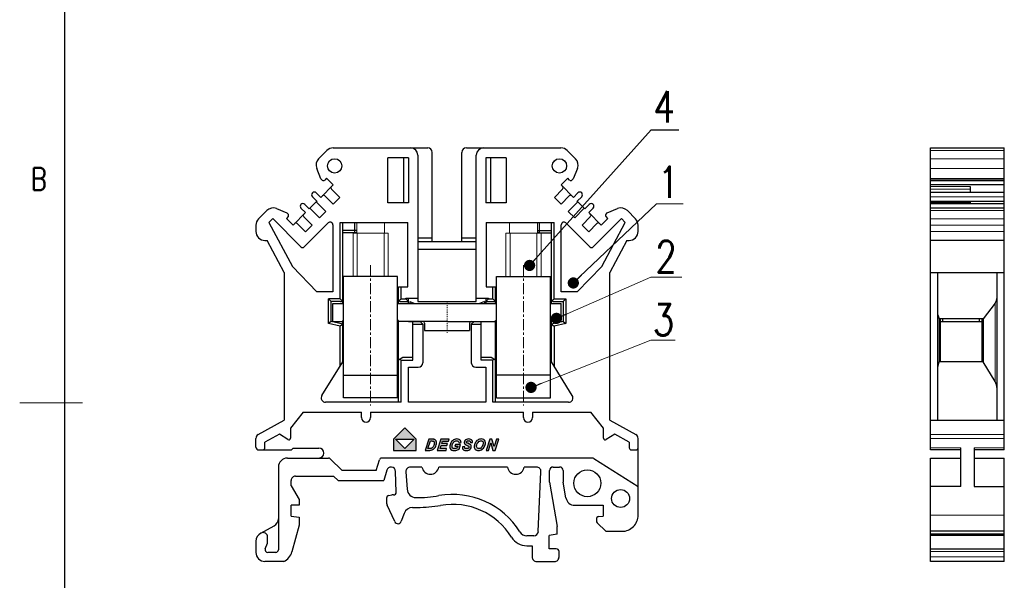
# Model space of a CAD drawing. Header units: inches. Extents: x 3728 to 5725, y -2497 to -825.
# Tile 2 of 256: x 5428 to 5538, y -2412 to -2349. Entities that reach past the tile are written whole.
import ezdxf
from ezdxf.enums import TextEntityAlignment as Align

# ---------------------------------------------------------------- set-up
doc = ezdxf.new("R2010")
doc.units = ezdxf.units.IN
doc.header["$MEASUREMENT"] = 0
doc.linetypes.add('CENTER', pattern=[2, 1.25, -0.25, 0.25, -0.25])
doc.layers.get('0').update_dxf_attribs({"lineweight": 30})
for name, color, linetype, lineweight in [('center', 1, 'CENTER', 9), ('DIM1', 3, 'Continuous', 13), ('MARK', 4, 'Continuous', 13), ('TEXT', 6, 'Continuous', 13), ('尺寸线', 3, 'Continuous', 13), ('注解', 3, 'Continuous', 13), ('轮廓线', 7, 'Continuous', 30)]:
    doc.layers.add(name, color=color, linetype=linetype, lineweight=lineweight)
doc.layers.add('DIM', color=3, linetype='Continuous')
doc.layers.add('PLOT', color=1, linetype='Continuous')
doc.styles.add('romans-高2.5', font='romans.shx', dxfattribs={"width": 0.8, "height": 2.5})
doc.styles.add('romans-高3.5', font='romans.shx', dxfattribs={"width": 0.8, "height": 3.5})
doc.styles.add('SIMPLEX-V1.1', font='romans.shx')
doc.styles.add('宋体-高2.5', font='txt', dxfattribs={"width": 0.8, "height": 2.5})
doc.dimstyles.new('ISO-25-ASM-Rev.1.1', dxfattribs={"dimtxt": 3, "dimasz": 2.5, "dimexe": 1, "dimexo": 1, "dimgap": 1, "dimtad": 1, "dimzin": 1, "dimdsep": 46, "dimtxsty": 'SIMPLEX-V1.1', "dimcen": 1, "dimclrd": 256, "dimclre": 256, "dimclrt": 256, "dimadec": 1, "dimazin": 0, "dimtfac": 1, "dimtmove": 0, "dimatfit": 3, "dimfxl": 1, "dimtolj": 1, "dimtzin": 0, "dimlwd": -1, "dimlwe": -1, "dimarcsym": 0})

# ---------------------------------------------------------------- blocks, each defined once
blk = doc.blocks.new('FOR-1754 Rev.1.1-A4客户图')
at = {"layer": '尺寸线'}
blk.add_line((-285, 100), (-292, 100), dxfattribs=at)
at = {"layer": '轮廓线'}
blk.add_line((-287, 200), (-287, 0), dxfattribs=at)
at = {"layer": 'TEXT', "style": 'romans-高2.5', "width": 0.8}
blk.add_text('B', height=2.5, dxfattribs=at).set_placement((-290.78, 123.66))
at = {"layer": '尺寸线', "width": 0.8}
for tag, height, style, p in [('/', 2.5, 'romans-高2.5', (-94.89, 30.44)), ('/', 2.5, 'romans-高2.5', (-96.71, 25.38)), ('/', 2.5, 'romans-高2.5', (-102.11, 20.6)), ('15EDGKNM-3.81-XXP-1Y-1000A(H)', 3.5, 'romans-高3.5', (-40.89, 11.73)), ('CENGMZ_2018.10.18', 2.5, 'romans-高2.5', (-97.54, 6.17)), ('15EDGKNM-3.5-C04', 2.5, 'romans-高2.5', (-47.36, 6.2)), ('T0-1', 2.5, 'romans-高2.5', (-5.69, 6.17)), ('CUSTOMER_DRAWING', 2.5, 'romans-高2.5', (-56.48, 1.21)), ('2:1', 2.5, 'romans-高2.5', (-23.28, 1.2)), ('1/1', 2.5, 'romans-高2.5', (-5.77, 1.37))]:
    blk.add_attdef(tag, text='', height=height, dxfattribs=dict(at, style=style)).set_placement(p, align=Align.CENTER)
at = {"layer": '尺寸线', "style": '宋体-高2.5', "width": 0.8}
blk.add_attdef('/', text='', height=2.5, dxfattribs=at).set_placement((-55.64, 31.97), align=Align.MIDDLE_LEFT)
blk = doc.blocks.new('A$C61074127')
at = {"linetype": 'Continuous'}
for p, q in [((0, 1.29), (0, 3.29)), ((0, 3.29), (1.2, 3.29)), ((7.2, 3.29), (9.1, 3.29)), ((8.55, 3.49), (8.55, 3.29)), ((8.55, 3.49), (9.1, 3.29)), ((9.1, 3.29), (16.3, 3.29)), ((16.85, 3.49), (16.3, 3.29)), ((16.3, 3.29), (18.2, 3.29)), ((16.85, 3.49), (16.85, 3.29)), ((24.2, 3.29), (25.4, 3.29)), ((25.4, 1.29), (25.4, 3.29)), ((0, 1.29), (1.1, 1.29)), ((1.1, 1.39), (1.1, 1.29)), ((1.2, 1.39), (1.1, 1.39)), ((7.3, 1.39), (7.2, 1.39)), ((7.3, 1.29), (7.3, 1.39)), ((12.7, 1.29), (7.3, 1.29)), ((12.7, 1.29), (18.1, 1.29)), ((18.1, 1.39), (18.2, 1.39)), ((18.1, 1.29), (18.1, 1.39)), ((24.2, 1.39), (24.3, 1.39)), ((24.3, 1.39), (24.3, 1.29)), ((25.4, 1.29), (24.3, 1.29)), ((10.2, 1.09), (10.2, 0.29)), ((10.2, 0.29), (15.2, 0.29)), ((15.2, 1.09), (15.2, 0.29))]:
    blk.add_line(p, q, dxfattribs=at)
for centre, start, end in [((10, 1.09), 0, 90), ((15.4, 1.09), 90, 180)]:
    blk.add_arc(centre, 0.2, start, end, dxfattribs=at)
at = {"layer": 'center', "linetype": 'CENTER', "ltscale": 0.05}
blk.add_line((12.7, 0), (12.7, 3.57), dxfattribs=at)
blk = doc.blocks.new('A$C195B6739')
at = {"linetype": 'Continuous'}
for p, q in [((0, 0.85), (0, 14.35)), ((6, 14.35), (0, 14.35)), ((6, 0.85), (6, 14.35)), ((0, 3.35), (6, 3.35)), ((6, 0.85), (0, 0.85))]:
    blk.add_line(p, q, dxfattribs=at)
at = {"layer": 'center', "linetype": 'CENTER'}
blk.add_line((3, 15.61), (3, 0), dxfattribs=at)
blk = doc.blocks.new('_Dot-Rev.1.1')
at = {"color": 0, "linetype": 'ByBlock', "lineweight": -2}
blk.add_line((-0.5, 0), (-1, 0), dxfattribs=at)
at = {"color": 0, "linetype": 'ByBlock', "lineweight": 100, "const_width": 0.5}
blk.add_lwpolyline([(-0.25, 0, 1), (0.25, 0, 1)], format="xyb", close=True, dxfattribs=at)

msp = doc.modelspace()

# ---------------------------------------------------------------- hatches: boundary and pattern name
at = {"layer": 'PLOT'}
h = msp.add_hatch(color=256, dxfattribs=at)
h.paths.add_polyline_path([(5479.504, -2397.107), (5479.628, -2397.074), (5479.745, -2397.018), (5479.852, -2396.942), (5479.947, -2396.847), (5480.029, -2396.734), (5480.094, -2396.609), (5480.14, -2396.481), (5480.164, -2396.351), (5480.165, -2396.203), (5480.132, -2396.075), (5480.064, -2395.969), (5479.968, -2395.889), (5479.848, -2395.841), (5479.705, -2395.825), (5479.593, -2395.832), (5479.488, -2395.856), (5479.389, -2395.895), (5479.298, -2395.948), (5479.216, -2396.011), (5479.143, -2396.086), (5479.079, -2396.172), (5479.024, -2396.267), (5478.979, -2396.372), (5478.951, -2396.453), (5478.931, -2396.53), (5478.919, -2396.606), (5478.916, -2396.685), (5478.924, -2396.764), (5478.942, -2396.842), (5478.975, -2396.916), (5479.024, -2396.982), (5479.088, -2397.039), (5479.169, -2397.083), (5479.264, -2397.109), (5479.373, -2397.118)])
h.paths.add_polyline_path([(5476.87, -2397.097), (5476.969, -2397.073), (5477.063, -2397.041), (5477.148, -2397.005), (5477.224, -2396.965), (5477.396, -2396.428), (5476.837, -2396.428), (5476.77, -2396.637), (5477.089, -2396.637), (5477.03, -2396.823), (5476.983, -2396.844), (5476.931, -2396.862), (5476.874, -2396.879), (5476.815, -2396.892), (5476.757, -2396.9), (5476.701, -2396.902), (5476.618, -2396.894), (5476.55, -2396.869), (5476.5, -2396.827), (5476.467, -2396.768), (5476.452, -2396.69), (5476.454, -2396.594), (5476.472, -2396.49), (5476.503, -2396.391), (5476.546, -2396.298), (5476.599, -2396.215), (5476.661, -2396.149), (5476.731, -2396.097), (5476.807, -2396.061), (5476.885, -2396.04), (5476.967, -2396.033), (5477.033, -2396.039), (5477.09, -2396.057), (5477.138, -2396.086), (5477.176, -2396.128), (5477.204, -2396.181), (5477.222, -2396.246), (5477.465, -2396.218), (5477.439, -2396.1), (5477.393, -2396.003), (5477.324, -2395.925), (5477.233, -2395.869), (5477.121, -2395.836), (5476.988, -2395.825), (5476.848, -2395.837), (5476.718, -2395.874), (5476.598, -2395.936), (5476.49, -2396.02), (5476.396, -2396.123), (5476.316, -2396.248), (5476.263, -2396.361), (5476.226, -2396.477), (5476.205, -2396.597), (5476.205, -2396.764), (5476.246, -2396.903), (5476.327, -2397.012), (5476.415, -2397.071), (5476.53, -2397.106), (5476.671, -2397.117), (5476.771, -2397.112)])
h.paths.add_polyline_path([(5478.215, -2396.882), (5478.152, -2396.897), (5478.075, -2396.902), (5477.986, -2396.895), (5477.919, -2396.873), (5477.875, -2396.836), (5477.859, -2396.8), (5477.851, -2396.748), (5477.853, -2396.678), (5477.606, -2396.691), (5477.601, -2396.771), (5477.608, -2396.845), (5477.627, -2396.913), (5477.66, -2396.972), (5477.71, -2397.022), (5477.777, -2397.063), (5477.857, -2397.093), (5477.948, -2397.111), (5478.05, -2397.117), (5478.196, -2397.104), (5478.322, -2397.065), (5478.428, -2397), (5478.51, -2396.916), (5478.564, -2396.822), (5478.59, -2396.717), (5478.59, -2396.634), (5478.568, -2396.561), (5478.526, -2396.498), (5478.475, -2396.456), (5478.389, -2396.405), (5478.189, -2396.309), (5478.131, -2396.276), (5478.095, -2396.249), (5478.074, -2396.224), (5478.064, -2396.194), (5478.063, -2396.161), (5478.072, -2396.125), (5478.09, -2396.093), (5478.119, -2396.066), (5478.158, -2396.045), (5478.21, -2396.033), (5478.275, -2396.028), (5478.341, -2396.034), (5478.394, -2396.05), (5478.433, -2396.076), (5478.461, -2396.113), (5478.478, -2396.158), (5478.483, -2396.213), (5478.731, -2396.202), (5478.723, -2396.096), (5478.688, -2396.004), (5478.629, -2395.928), (5478.544, -2395.87), (5478.434, -2395.836), (5478.3, -2395.825), (5478.165, -2395.836), (5478.051, -2395.871), (5477.957, -2395.929), (5477.885, -2396.004), (5477.837, -2396.091), (5477.814, -2396.191), (5477.811, -2396.248), (5477.818, -2396.301), (5477.834, -2396.348), (5477.859, -2396.39), (5477.89, -2396.427), (5477.928, -2396.458), (5477.978, -2396.488), (5478.044, -2396.523), (5478.208, -2396.601), (5478.264, -2396.632), (5478.296, -2396.654), (5478.318, -2396.682), (5478.33, -2396.713), (5478.332, -2396.748), (5478.321, -2396.789), (5478.298, -2396.825), (5478.263, -2396.857)])
h.paths.add_polyline_path([(5474.076, -2397.088), (5474.14, -2397.077), (5474.232, -2397.05), (5474.313, -2397.015), (5474.383, -2396.971), (5474.464, -2396.903), (5474.538, -2396.82), (5474.605, -2396.723), (5474.66, -2396.614), (5474.699, -2396.494), (5474.722, -2396.364), (5474.727, -2396.303), (5474.726, -2396.246), (5474.721, -2396.192), (5474.712, -2396.141), (5474.699, -2396.095), (5474.681, -2396.052), (5474.66, -2396.014), (5474.635, -2395.979), (5474.606, -2395.949), (5474.575, -2395.922), (5474.541, -2395.9), (5474.503, -2395.882), (5474.462, -2395.868), (5474.417, -2395.857), (5474.368, -2395.85), (5474.331, -2395.848), (5474.271, -2395.846), (5474.189, -2395.846), (5473.852, -2395.846), (5473.451, -2397.096), (5473.892, -2397.096), (5473.993, -2397.094)])
h.paths.add_polyline_path([(5479.494, -2396.896), (5479.425, -2396.903), (5479.346, -2396.894), (5479.281, -2396.865), (5479.228, -2396.816), (5479.192, -2396.754), (5479.174, -2396.682), (5479.174, -2396.601), (5479.202, -2396.464), (5479.256, -2396.336), (5479.335, -2396.215), (5479.432, -2396.118), (5479.541, -2396.059), (5479.661, -2396.039), (5479.737, -2396.049), (5479.801, -2396.077), (5479.854, -2396.124), (5479.891, -2396.187), (5479.909, -2396.264), (5479.907, -2396.355), (5479.89, -2396.444), (5479.859, -2396.534), (5479.814, -2396.626), (5479.759, -2396.712), (5479.699, -2396.781), (5479.633, -2396.835), (5479.564, -2396.873)], flags=16)
h.paths.add_polyline_path([(5474.058, -2396.887), (5473.989, -2396.893), (5473.903, -2396.895), (5473.773, -2396.895), (5474.042, -2396.052), (5474.191, -2396.052), (5474.259, -2396.054), (5474.311, -2396.059), (5474.347, -2396.068), (5474.385, -2396.087), (5474.417, -2396.117), (5474.444, -2396.157), (5474.462, -2396.209), (5474.469, -2396.275), (5474.464, -2396.357), (5474.448, -2396.456), (5474.42, -2396.547), (5474.382, -2396.628), (5474.337, -2396.699), (5474.288, -2396.761), (5474.234, -2396.812), (5474.194, -2396.84), (5474.153, -2396.862), (5474.11, -2396.877)], flags=16)
h.paths.add_polyline_path([(5469.947, -2397.096), (5472.447, -2397.096), (5472.447, -2395.846), (5471.196, -2394.596), (5469.947, -2395.846)])
h.paths.add_polyline_path([(5474.805, -2397.096), (5475.781, -2397.096), (5475.849, -2396.887), (5475.121, -2396.887), (5475.238, -2396.548), (5475.885, -2396.548), (5475.951, -2396.339), (5475.304, -2396.339), (5475.396, -2396.055), (5476.065, -2396.055), (5476.132, -2395.846), (5475.205, -2395.846)])
h.paths.add_polyline_path([(5480.246, -2397.096), (5480.486, -2397.096), (5480.755, -2396.256), (5480.999, -2397.096), (5481.238, -2397.096), (5481.638, -2395.846), (5481.4, -2395.846), (5481.132, -2396.682), (5480.886, -2395.846), (5480.646, -2395.846)])
h.paths.add_polyline_path([(5471.197, -2396.884), (5470.155, -2395.846), (5472.235, -2395.846)], flags=16)

# ---------------------------------------------------------------- linework, layer by layer
for p, q in [((5461.616, -2364.652), (5462.525, -2363.743)), ((5463.232, -2363.45), (5473.743, -2363.45)), ((5478.043, -2363.45), (5488.554, -2363.45)), ((5489.261, -2363.743), (5490.17, -2364.652)), ((5471.594, -2364.55), (5469.304, -2364.55)), ((5469.304, -2369.55), (5469.304, -2364.55)), ((5471.033, -2364.55), (5471.033, -2369.55)), ((5471.594, -2364.55), (5471.594, -2369.55)), ((5472.643, -2364.25), (5472.643, -2380.55)), ((5474.243, -2373.85), (5474.243, -2363.95)), ((5477.543, -2373.85), (5477.543, -2363.95)), ((5479.143, -2380.55), (5479.143, -2364.25)), ((5482.483, -2364.55), (5480.192, -2364.55)), ((5480.192, -2364.55), (5480.192, -2369.55)), ((5480.753, -2369.55), (5480.753, -2364.55)), ((5482.483, -2364.55), (5482.483, -2369.55)), ((5461.86, -2366.885), (5461.396, -2365.734)), ((5490.391, -2365.734), (5489.926, -2366.885)), ((5462.002, -2367.026), (5461.86, -2366.885)), ((5462.479, -2366.832), (5462.285, -2367.026)), ((5463.221, -2367.574), (5462.479, -2366.832)), ((5489.307, -2366.832), (5488.565, -2367.574)), ((5489.502, -2367.026), (5489.307, -2366.832)), ((5489.926, -2366.885), (5489.785, -2367.026)), ((5461.842, -2368.953), (5463.221, -2367.574)), ((5463.963, -2368.953), (5463.044, -2368.034)), ((5488.742, -2368.034), (5487.823, -2368.953)), ((5488.565, -2367.574), (5489.944, -2368.953)), ((5461.418, -2369.377), (5460.923, -2368.882)), ((5461.347, -2368.458), (5461.842, -2368.953)), ((5462.302, -2368.776), (5463.221, -2369.696)), ((5463.221, -2369.696), (5463.963, -2368.953)), ((5487.823, -2368.953), (5488.565, -2369.696)), ((5488.565, -2369.696), (5489.484, -2368.776)), ((5489.944, -2368.953), (5490.439, -2368.458)), ((5490.863, -2368.882), (5490.369, -2369.377)), ((5456.928, -2370.202), (5458.076, -2370.667)), ((5460.145, -2370.65), (5459.65, -2370.154)), ((5460.074, -2369.73), (5460.569, -2370.225)), ((5460.569, -2370.225), (5461.418, -2369.377)), ((5460.71, -2370.225), (5461.7, -2371.216)), ((5462.407, -2370.509), (5461.418, -2369.518)), ((5471.594, -2369.55), (5469.304, -2369.55)), ((5482.483, -2369.55), (5480.192, -2369.55)), ((5490.369, -2369.518), (5489.379, -2370.509)), ((5490.086, -2371.216), (5491.076, -2370.225)), ((5490.369, -2369.377), (5491.217, -2370.225)), ((5491.217, -2370.225), (5491.712, -2369.73)), ((5492.136, -2370.154), (5491.642, -2370.65)), ((5493.71, -2370.667), (5494.859, -2370.202)), ((5454.936, -2371.332), (5455.846, -2370.422)), ((5456.503, -2371.321), (5456.072, -2371.752)), ((5459.649, -2374.468), (5456.503, -2371.321)), ((5458.218, -2371.091), (5458.023, -2371.285)), ((5458.023, -2371.285), (5458.766, -2372.028)), ((5458.076, -2370.667), (5458.218, -2370.808)), ((5458.766, -2372.028), (5460.145, -2370.65)), ((5460.887, -2372.029), (5459.968, -2371.109)), ((5461.7, -2371.216), (5462.407, -2370.509)), ((5489.379, -2370.509), (5490.086, -2371.216)), ((5491.818, -2371.109), (5490.899, -2372.029)), ((5491.642, -2370.65), (5493.021, -2372.028)), ((5495.283, -2371.321), (5492.137, -2374.468)), ((5493.021, -2372.028), (5493.763, -2371.285)), ((5493.568, -2370.808), (5493.71, -2370.667)), ((5493.763, -2371.285), (5493.569, -2371.091)), ((5495.715, -2371.752), (5495.283, -2371.321)), ((5495.941, -2370.422), (5496.85, -2371.332)), ((5454.643, -2372.039), (5454.643, -2372.75)), ((5456.072, -2371.752), (5458.69, -2376.645)), ((5459.225, -2371.851), (5460.144, -2372.771)), ((5462.681, -2371.79), (5460.002, -2374.468)), ((5460.144, -2372.771), (5460.887, -2372.029)), ((5463.193, -2372.003), (5463.193, -2379.45)), ((5463.993, -2371.75), (5471.543, -2371.75)), ((5463.993, -2380.25), (5463.993, -2371.75)), ((5464.293, -2380.75), (5464.293, -2371.75)), ((5465.643, -2372.9), (5465.643, -2371.75)), ((5471.543, -2378.9), (5471.543, -2371.75)), ((5480.243, -2371.75), (5487.793, -2371.75)), ((5480.243, -2371.75), (5480.243, -2378.9)), ((5486.143, -2371.75), (5486.143, -2372.9)), ((5487.493, -2380.75), (5487.493, -2371.75)), ((5487.793, -2380.25), (5487.793, -2371.75)), ((5488.593, -2379.45), (5488.593, -2372.003)), ((5491.784, -2374.468), (5489.105, -2371.79)), ((5490.899, -2372.029), (5491.642, -2372.771)), ((5491.642, -2372.771), (5492.561, -2371.851)), ((5493.096, -2376.645), (5495.715, -2371.752)), ((5497.143, -2372.75), (5497.143, -2372.039)), ((5465.843, -2372.65), (5464.293, -2372.65)), ((5465.643, -2372.9), (5464.293, -2372.9)), ((5472.643, -2373.45), (5474.243, -2373.45)), ((5477.543, -2373.45), (5479.143, -2373.45)), ((5485.943, -2372.65), (5487.493, -2372.65)), ((5486.143, -2372.9), (5487.493, -2372.9)), ((5455.643, -2373.75), (5455.893, -2373.75)), ((5457.793, -2377.3), (5455.893, -2373.75)), ((5472.643, -2373.85), (5479.143, -2373.85)), ((5479.143, -2374.75), (5472.643, -2374.75)), ((5495.893, -2373.75), (5493.993, -2377.3)), ((5495.893, -2373.75), (5496.143, -2373.75)), ((5458.69, -2376.645), (5461.414, -2379.45)), ((5490.373, -2379.45), (5493.096, -2376.645)), ((5457.793, -2377.3), (5457.793, -2393.75)), ((5493.993, -2393.75), (5493.993, -2377.3)), ((5470.493, -2378.9), (5471.543, -2378.9)), ((5470.493, -2380.75), (5470.493, -2378.9)), ((5470.793, -2380.25), (5470.793, -2378.9)), ((5480.243, -2378.9), (5481.293, -2378.9)), ((5480.993, -2380.25), (5480.993, -2378.9)), ((5481.293, -2380.75), (5481.293, -2378.9)), ((5463.193, -2379.45), (5461.414, -2379.45)), ((5463.993, -2380.25), (5462.693, -2380.25)), ((5462.993, -2380.55), (5462.693, -2380.25)), ((5462.693, -2382.988), (5462.693, -2380.25)), ((5464.22, -2380.477), (5463.993, -2380.25)), ((5470.566, -2380.477), (5470.793, -2380.25)), ((5470.793, -2380.25), (5471.293, -2380.25)), ((5471.293, -2380.15), (5472.643, -2380.15)), ((5471.293, -2380.25), (5471.293, -2380.15)), ((5471.293, -2380.25), (5471.593, -2380.55)), ((5471.593, -2380.75), (5471.593, -2380.15)), ((5479.143, -2380.15), (5480.493, -2380.15)), ((5480.193, -2380.15), (5480.193, -2380.75)), ((5480.493, -2380.25), (5480.193, -2380.55)), ((5480.493, -2380.15), (5480.493, -2380.25)), ((5480.493, -2380.25), (5480.993, -2380.25)), ((5481.22, -2380.477), (5480.993, -2380.25)), ((5487.566, -2380.477), (5487.793, -2380.25)), ((5487.793, -2380.25), (5489.093, -2380.25)), ((5490.373, -2379.45), (5488.593, -2379.45)), ((5488.793, -2380.55), (5489.093, -2380.25)), ((5489.093, -2380.25), (5489.093, -2382.988)), ((5464.043, -2380.55), (5462.993, -2380.55)), ((5462.993, -2382.75), (5462.993, -2380.55)), ((5470.743, -2380.55), (5471.593, -2380.55)), ((5472.643, -2380.55), (5479.143, -2380.55)), ((5480.193, -2380.55), (5481.043, -2380.55)), ((5487.743, -2380.55), (5488.793, -2380.55)), ((5488.793, -2380.55), (5488.793, -2382.75)), ((5462.993, -2382.75), (5462.693, -2382.988)), ((5463.993, -2383.289), (5462.693, -2382.988)), ((5464.293, -2383.05), (5462.993, -2382.75)), ((5464.293, -2383.05), (5463.993, -2383.289)), ((5463.993, -2387.732), (5463.993, -2383.289)), ((5464.293, -2387.25), (5464.293, -2382.65)), ((5470.493, -2391.75), (5470.493, -2382.65)), ((5471.593, -2382.75), (5472.893, -2382.75)), ((5472.093, -2387.05), (5472.093, -2382.75)), ((5472.093, -2383.05), (5473.193, -2383.05)), ((5473.193, -2383.05), (5472.893, -2382.75)), ((5473.193, -2383.05), (5473.193, -2387.35)), ((5478.893, -2382.75), (5478.593, -2383.05)), ((5478.593, -2383.05), (5479.693, -2383.05)), ((5478.593, -2383.05), (5478.593, -2387.35)), ((5478.893, -2382.75), (5480.193, -2382.75)), ((5479.693, -2387.05), (5479.693, -2382.75)), ((5481.293, -2391.75), (5481.293, -2382.65)), ((5487.493, -2387.25), (5487.493, -2382.65)), ((5488.793, -2382.75), (5487.493, -2383.05)), ((5487.493, -2383.05), (5487.793, -2383.289)), ((5489.093, -2382.988), (5487.793, -2383.289)), ((5487.793, -2383.289), (5487.793, -2387.732)), ((5488.793, -2382.75), (5489.093, -2382.988)), ((5470.993, -2386.75), (5470.493, -2387.05)), ((5472.093, -2386.75), (5470.993, -2386.75)), ((5480.793, -2386.75), (5479.693, -2386.75)), ((5481.293, -2387.05), (5480.793, -2386.75)), ((5461.969, -2390.986), (5464.293, -2387.25)), ((5464.293, -2387.25), (5464.393, -2387.25)), ((5470.393, -2387.25), (5470.493, -2387.25)), ((5470.681, -2386.937), (5470.793, -2387.05)), ((5470.793, -2387.05), (5472.093, -2387.05)), ((5470.793, -2391.75), (5470.793, -2387.05)), ((5471.593, -2387.85), (5472.693, -2387.85)), ((5471.593, -2391.75), (5471.593, -2387.85)), ((5479.093, -2387.85), (5480.193, -2387.85)), ((5480.993, -2387.05), (5479.693, -2387.05)), ((5480.193, -2387.85), (5480.193, -2391.75)), ((5481.106, -2386.937), (5480.993, -2387.05)), ((5480.993, -2391.75), (5480.993, -2387.05)), ((5481.293, -2387.25), (5481.393, -2387.25)), ((5487.393, -2387.25), (5487.493, -2387.25)), ((5489.818, -2390.986), (5487.493, -2387.25)), ((5470.793, -2391.75), (5462.393, -2391.75)), ((5480.193, -2391.75), (5471.593, -2391.75)), ((5489.393, -2391.75), (5480.993, -2391.75)), ((5459.893, -2392.85), (5458.493, -2394.621)), ((5459.893, -2392.85), (5466.393, -2392.85)), ((5466.393, -2393.45), (5466.393, -2392.85)), ((5467.393, -2392.85), (5484.393, -2392.85)), ((5467.393, -2392.85), (5467.393, -2393.45)), ((5484.393, -2393.45), (5484.393, -2392.85)), ((5485.393, -2392.85), (5485.393, -2393.45)), ((5485.393, -2392.85), (5491.893, -2392.85)), ((5493.293, -2394.621), (5491.893, -2392.85)), ((5454.905, -2395.318), (5457.793, -2393.75)), ((5493.993, -2393.75), (5496.882, -2395.318)), ((5457.253, -2395.295), (5455.643, -2396.169)), ((5458.184, -2395.9), (5457.253, -2395.295)), ((5458.493, -2394.621), (5458.493, -2395.732)), ((5493.293, -2395.732), (5493.293, -2394.621)), ((5494.534, -2395.295), (5493.602, -2395.9)), ((5496.143, -2396.169), (5494.534, -2395.295)), ((5454.643, -2396.75), (5454.643, -2395.758)), ((5455.643, -2396.8), (5455.643, -2396.169)), ((5496.143, -2396.169), (5496.143, -2396.8)), ((5497.143, -2404.3), (5497.143, -2395.758)), ((5454.943, -2397.05), (5458.593, -2397.05)), ((5458.793, -2396.85), (5458.593, -2397.05)), ((5458.793, -2396.85), (5461.653, -2396.85)), ((5496.393, -2397.05), (5496.893, -2397.05)), ((5458.143, -2397.95), (5462.725, -2397.95)), ((5462.902, -2398.023), (5464.229, -2399.35)), ((5468.027, -2399.35), (5468.377, -2398.131)), ((5492.071, -2397.95), (5468.617, -2397.95)), ((5492.204, -2397.988), (5497.143, -2401.1)), ((5457.143, -2398.95), (5457.143, -2408.15)), ((5459.043, -2399.95), (5463.273, -2399.95)), ((5463.773, -2400.45), (5463.273, -2399.95)), ((5468.027, -2399.35), (5464.229, -2399.35)), ((5469.182, -2399.312), (5468.856, -2400.45)), ((5470.243, -2401.739), (5470.163, -2399.432)), ((5471.314, -2399.485), (5471.449, -2401.415)), ((5473.105, -2398.95), (5471.813, -2398.95)), ((5482.605, -2398.95), (5474.981, -2398.95)), ((5485.839, -2398.95), (5484.481, -2398.95)), ((5486.043, -2406.122), (5486.339, -2399.472)), ((5487.293, -2400.65), (5487.293, -2399.35)), ((5487.693, -2398.95), (5488.413, -2398.95)), ((5488.813, -2399.35), (5488.813, -2400.65)), ((5458.543, -2401.05), (5458.543, -2400.45)), ((5458.543, -2401.05), (5459.443, -2402.55)), ((5463.773, -2400.45), (5468.856, -2400.45)), ((5487.293, -2400.65), (5488.143, -2405.55)), ((5489.112, -2402.371), (5488.813, -2400.65)), ((5469.419, -2402.105), (5469.766, -2402.05)), ((5469.943, -2402.05), (5469.766, -2402.05)), ((5459.443, -2403.2), (5458.543, -2403.2)), ((5458.543, -2404.4), (5458.543, -2403.2)), ((5459.443, -2402.55), (5459.443, -2403.2)), ((5469.166, -2402.401), (5469.166, -2402.95)), ((5470.069, -2405.019), (5469.222, -2403.203)), ((5490.097, -2403.2), (5493.243, -2403.2)), ((5493.243, -2403.2), (5493.243, -2404.4)), ((5471.129, -2404.103), (5470.807, -2404.987)), ((5472.068, -2403.445), (5472.574, -2403.445)), ((5458.543, -2404.4), (5459.443, -2404.526)), ((5459.443, -2405.42), (5458.651, -2408.377)), ((5459.443, -2404.526), (5459.443, -2405.42)), ((5492.493, -2404.766), (5492.493, -2404.9)), ((5493.548, -2406.1), (5492.596, -2405.147)), ((5492.751, -2404.469), (5493.243, -2404.4)), ((5455.194, -2406.316), (5456.678, -2405.497)), ((5488.143, -2406.423), (5487.243, -2406.55)), ((5488.143, -2406.423), (5488.143, -2405.55)), ((5493.548, -2406.1), (5495.343, -2406.1)), ((5454.643, -2407.21), (5454.643, -2408.45)), ((5455.685, -2408.041), (5455.93, -2407.412)), ((5455.943, -2407.34), (5455.943, -2406.749)), ((5485.544, -2406.6), (5484.767, -2406.6)), ((5487.243, -2408.05), (5487.243, -2406.55)), ((5456.843, -2408.45), (5455.965, -2408.45)), ((5484.767, -2407.7), (5485.363, -2407.7)), ((5485.363, -2407.7), (5485.363, -2408.95)), ((5488.043, -2408.05), (5487.243, -2408.05)), ((5488.343, -2408.95), (5488.343, -2408.35)), ((5457.744, -2409.45), (5455.643, -2409.45)), ((5485.863, -2409.45), (5487.843, -2409.45))]:
    msp.add_line(p, q)
at = {"linetype": 'Continuous'}
for p, q in [((5529.659, -2363.45), (5537.859, -2363.45)), ((5529.659, -2397.05), (5529.659, -2363.45)), ((5537.859, -2397.05), (5537.859, -2363.45)), ((5537.859, -2366.885), (5529.659, -2366.885)), ((5529.659, -2367.085), (5537.859, -2367.085)), ((5537.859, -2367.574), (5529.659, -2367.574)), ((5534.059, -2367.751), (5534.059, -2368.37)), ((5529.659, -2368.37), (5537.859, -2368.37)), ((5529.659, -2369.377), (5537.859, -2369.377)), ((5529.659, -2369.642), (5537.859, -2369.642)), ((5529.659, -2370.129), (5537.859, -2370.129)), ((5534.059, -2369.377), (5534.059, -2369.642)), ((5537.859, -2373.75), (5529.659, -2373.75)), ((5529.659, -2377.3), (5537.859, -2377.3)), ((5530.459, -2393.75), (5530.459, -2377.3)), ((5537.059, -2393.75), (5537.059, -2377.3)), ((5536.842, -2380.723), (5535.509, -2382.45)), ((5530.48, -2382.007), (5530.609, -2382.45)), ((5535.509, -2382.45), (5530.609, -2382.45)), ((5530.609, -2382.45), (5530.609, -2387.25)), ((5535.509, -2382.45), (5535.509, -2387.25)), ((5530.48, -2387.808), (5530.609, -2387.25)), ((5535.509, -2387.25), (5530.609, -2387.25)), ((5536.842, -2389.43), (5535.509, -2387.25)), ((5529.659, -2393.75), (5537.859, -2393.75)), ((5533.009, -2397.05), (5529.659, -2397.05)), ((5533.009, -2401.1), (5533.009, -2396.8)), ((5534.509, -2396.8), (5534.509, -2401.1)), ((5537.859, -2397.05), (5534.509, -2397.05)), ((5529.659, -2409.45), (5529.659, -2397.95)), ((5529.659, -2397.95), (5533.009, -2397.95)), ((5534.509, -2397.95), (5537.859, -2397.95)), ((5537.859, -2409.45), (5537.859, -2397.95)), ((5533.009, -2401.1), (5529.659, -2401.1)), ((5534.509, -2401.1), (5537.859, -2401.1)), ((5537.859, -2406.1), (5529.659, -2406.1)), ((5537.859, -2406.423), (5529.659, -2406.423)), ((5537.859, -2406.55), (5529.659, -2406.55)), ((5529.659, -2408.05), (5537.859, -2408.05)), ((5537.859, -2409.45), (5529.659, -2409.45))]:
    msp.add_line(p, q, dxfattribs=at)
for centre, radius in [((5463.393, -2365.45), 0.8), ((5488.393, -2365.45), 0.8), ((5491.493, -2400.75), 1.5), ((5495.193, -2402.45), 1)]:
    msp.add_circle(centre, radius)
for centre, radius, start, end in [((5463.232, -2364.45), 1, 90.00002, 134.99994), ((5471.843, -2364.25), 0.8, 0, 90), ((5473.743, -2363.95), 0.5, 0, 90), ((5478.043, -2363.95), 0.5, 90, 180), ((5479.943, -2364.25), 0.8, 90, 180), ((5488.554, -2364.45), 1, 45.00006, 89.99998), ((5462.323, -2365.359), 1, 134.99999, 201.98657), ((5489.463, -2365.359), 1, 338.01343, 45.00001), ((5462.143, -2366.885), 0.2, 224.98659, 314.98667), ((5489.643, -2366.885), 0.2, 225.01333, 315.01341), ((5463.186, -2367.893), 0.2, 134.98656, 224.98661), ((5488.6, -2367.893), 0.2, 315.01339, 45.01344), ((5461.135, -2368.67), 0.3, 44.9865, 224.9865), ((5462.16, -2368.918), 0.2, 44.98657, 134.98656), ((5489.626, -2368.918), 0.2, 45.01344, 135.01343), ((5490.651, -2368.67), 0.3, 315.0135, 135.0135), ((5456.553, -2371.129), 1, 67.98654, 135.00002), ((5459.862, -2369.942), 0.3, 44.98656, 224.98656), ((5460.64, -2370.296), 0.1, 44.98663, 134.98661), ((5461.488, -2369.448), 0.1, 134.98657, 224.98657), ((5490.298, -2369.448), 0.1, 315.01343, 45.01343), ((5491.147, -2370.296), 0.1, 45.01339, 135.01337), ((5491.924, -2369.942), 0.3, 315.01344, 135.01344), ((5495.233, -2371.129), 1, 44.99998, 112.01346), ((5455.643, -2372.039), 1, 135.00006, 179.99998), ((5458.076, -2370.95), 0.2, 314.98638, 44.98647), ((5460.109, -2370.968), 0.2, 134.98658, 224.98657), ((5491.677, -2370.968), 0.2, 315.01343, 45.01342), ((5493.71, -2370.95), 0.2, 135.01353, 225.01362), ((5496.143, -2372.039), 1, 0.00002, 44.99994), ((5459.084, -2371.993), 0.2, 44.98661, 134.98658), ((5462.893, -2372.003), 0.3, 0, 135.00001), ((5488.893, -2372.003), 0.3, 45.01344, 180), ((5492.703, -2371.993), 0.2, 45.01342, 135.01339), ((5455.643, -2372.75), 1, 180, 270.00004), ((5465.643, -2372.65), 0.25, 270, 323.1301), ((5486.143, -2372.65), 0.25, 216.8699, 270), ((5496.143, -2372.75), 1, 269.99996, 0.00004), ((5459.826, -2374.291), 0.25, 224.98661, 314.98656), ((5491.961, -2374.291), 0.25, 225.01344, 315.01339), ((5464.043, -2380.3), 0.25, 270, 0), ((5470.743, -2380.3), 0.25, 180, 270), ((5481.043, -2380.3), 0.25, 270, 359.96295), ((5487.743, -2380.3), 0.25, 180, 270), ((5472.693, -2387.35), 0.5, 270, 0), ((5479.093, -2387.35), 0.5, 180, 270), ((5462.393, -2391.25), 0.5, 148.10921, 270), ((5489.393, -2391.25), 0.5, 270, 31.89079), ((5466.893, -2393.45), 0.5, 180, 0), ((5484.893, -2393.45), 0.5, 180, 0), ((5455.143, -2395.758), 0.5, 118.5, 180), ((5496.643, -2395.758), 0.5, 0, 61.5), ((5458.293, -2395.732), 0.2, 237, 0), ((5493.493, -2395.732), 0.2, 180, 303), ((5454.943, -2396.75), 0.3, 180.00004, 270.00004), ((5455.393, -2396.8), 0.25, 270, 0), ((5461.653, -2397.4), 0.55, 270, 90), ((5496.393, -2396.8), 0.25, 180, 270), ((5496.893, -2396.8), 0.25, 270, 0), ((5458.143, -2398.95), 1, 89.99996, 180.00004), ((5462.725, -2398.2), 0.25, 45, 90), ((5468.617, -2398.2), 0.25, 90, 164.00002), ((5492.071, -2398.2), 0.25, 57.78907, 90), ((5459.043, -2400.45), 0.5, 89.99996, 180), ((5469.663, -2399.45), 0.5, 1.99997, 164.00001), ((5471.813, -2399.45), 0.5, 90.00002, 183.99995), ((5474.043, -2398.8), 0.95, 189.08472, 350.91528), ((5483.543, -2398.8), 0.95, 189.08472, 350.91528), ((5485.839, -2399.45), 0.5, 357.45677, 90), ((5487.693, -2399.35), 0.4, 89.99996, 180), ((5488.413, -2399.35), 0.4, 359.99996, 90.00004), ((5469.466, -2402.401), 0.3, 99.00006, 179.99996), ((5469.943, -2401.75), 0.3, 270.00002, 2.00006), ((5472.446, -2401.345), 1, 184.00003, 269.43276), ((5472.574, -2388.445), 13.9, 269.43274, 280.0073), ((5476.518, -2410.797), 8.797, 31.71052, 100.00725), ((5469.766, -2402.95), 0.6, 180, 204.99995), ((5472.574, -2388.445), 15, 269.99996, 280.00729), ((5476.518, -2410.797), 7.697, 31.71052, 100.00725), ((5490.097, -2402.2), 1, 189.8412, 269.99997), ((5472.068, -2404.445), 1, 89.99997, 160.00002), ((5495.343, -2404.3), 1.8, 269.99996, 0.00004), ((5456.243, -2404.709), 0.9, 298.90247, 0), ((5470.431, -2404.85), 0.4, 204.99995, 340.00001), ((5492.793, -2404.766), 0.3, 98.00003, 180.0001), ((5492.843, -2404.9), 0.35, 180.00014, 225.00006), ((5455.643, -2407.21), 1, 117.37243, 180.00006), ((5455.443, -2406.749), 0.5, 0, 121.30177), ((5484.767, -2405.7), 0.9, 211.7105, 270.00007), ((5485.544, -2406.1), 0.5, 269.99997, 357.45681), ((5455.743, -2407.34), 0.2, 338.77561, 0.00004), ((5484.767, -2405.7), 2, 211.71047, 270.00004), ((5455.643, -2408.45), 1, 180, 270.00004), ((5455.965, -2408.15), 0.3, 158.77561, 270), ((5456.843, -2408.15), 0.3, 269.99996, 359.99996), ((5457.057, -2407.95), 1.65, 294.61997, 345), ((5488.043, -2408.35), 0.3, 0.00004, 90.00004), ((5485.863, -2408.95), 0.5, 180, 270.00004), ((5487.843, -2408.95), 0.5, 269.99996, 0.00004)]:
    msp.add_arc(centre, radius, start, end)
for centre, major_axis, ratio, start_param, end_param in [((5536.059, -2380.082), (0, 1.03), 0.9708738, -2.2424025, -1.5707963), ((5536.059, -2390.239), (0, 1.3), 0.7692308, -1.5707963, -0.8991902)]:
    msp.add_ellipse(centre, major_axis=major_axis, ratio=ratio, start_param=start_param, end_param=end_param, dxfattribs=at)
for points, knots in [([(5530.48, -2382.007), (5530.476, -2381.995), (5530.471, -2381.971), (5530.463, -2381.947), (5530.462, -2381.935)], [0, 0, 0, 0, 0.5001238, 1, 1, 1, 1]), ([(5530.462, -2387.9), (5530.463, -2387.885), (5530.471, -2387.854), (5530.476, -2387.824), (5530.48, -2387.808)], [0, 0, 0, 0, 0.4999449, 1, 1, 1, 1])]:
    msp.add_open_spline(points, degree=3, knots=knots, dxfattribs=at)
at = {"layer": 'DIM'}
for p, q in [((5498.59, -2361.449), (5501.679, -2361.449)), ((5530.759, -2387.25), (5530.759, -2382.45)), ((5531.009, -2382.75), (5531.009, -2382.45)), ((5535.109, -2382.75), (5535.109, -2382.45)), ((5535.359, -2382.45), (5535.359, -2387.25)), ((5530.759, -2382.75), (5535.359, -2382.75))]:
    msp.add_line(p, q, dxfattribs=at)
at = {"layer": 'DIM1', "lineweight": 15, "ltscale": 5}
for p, q in [((5465.843, -2371.75), (5465.843, -2372.952)), ((5468.943, -2371.75), (5468.943, -2372.952)), ((5482.843, -2371.75), (5482.843, -2372.952)), ((5485.943, -2371.75), (5485.943, -2372.952)), ((5465.443, -2372.952), (5469.343, -2372.952)), ((5465.443, -2377.75), (5465.443, -2372.952)), ((5469.343, -2377.75), (5469.343, -2372.952)), ((5482.443, -2372.952), (5486.343, -2372.952)), ((5482.443, -2377.75), (5482.443, -2372.952)), ((5486.343, -2377.75), (5486.343, -2372.952))]:
    msp.add_line(p, q, dxfattribs=at)
at = {"layer": 'MARK'}
for p, q in [((5537.859, -2363.743), (5529.659, -2363.743)), ((5529.659, -2364.652), (5537.859, -2364.652)), ((5537.859, -2365.734), (5529.659, -2365.734)), ((5529.659, -2367.026), (5537.859, -2367.026)), ((5529.659, -2367.751), (5534.059, -2367.751)), ((5534.059, -2368.034), (5529.659, -2368.034)), ((5537.859, -2368.882), (5529.659, -2368.882)), ((5534.059, -2369.518), (5529.659, -2369.518)), ((5537.859, -2370.422), (5529.659, -2370.422)), ((5529.659, -2371.332), (5537.859, -2371.332)), ((5537.859, -2372.039), (5529.659, -2372.039)), ((5529.659, -2372.75), (5537.859, -2372.75)), ((5536.842, -2389.43), (5536.842, -2380.723)), ((5530.48, -2382.007), (5530.48, -2387.808)), ((5529.659, -2395.318), (5537.859, -2395.318)), ((5537.859, -2395.758), (5529.659, -2395.758)), ((5529.659, -2396.8), (5533.009, -2396.8)), ((5534.509, -2396.8), (5537.859, -2396.8)), ((5533.009, -2397.988), (5529.659, -2397.988)), ((5537.859, -2397.988), (5534.509, -2397.988)), ((5529.659, -2404.3), (5537.859, -2404.3)), ((5537.859, -2408.35), (5529.659, -2408.35)), ((5529.659, -2408.95), (5537.859, -2408.95))]:
    msp.add_line(p, q, dxfattribs=at)
at = {"layer": 'MARK', "lineweight": 15, "ltscale": 5}
for p, q in [((5465.893, -2377.75), (5465.893, -2372.952)), ((5468.893, -2377.75), (5468.893, -2372.952)), ((5482.893, -2377.75), (5482.893, -2372.952)), ((5485.893, -2377.75), (5485.893, -2372.952))]:
    msp.add_line(p, q, dxfattribs=at)
at = {"layer": 'PLOT'}
for p, q in [((5471.196, -2394.596), (5469.947, -2395.846)), ((5472.447, -2395.846), (5471.196, -2394.596)), ((5469.947, -2395.846), (5469.947, -2397.096)), ((5470.155, -2395.846), (5472.235, -2395.846)), ((5471.197, -2396.884), (5470.155, -2395.846)), ((5472.235, -2395.846), (5471.197, -2396.884)), ((5472.447, -2397.096), (5472.447, -2395.846)), ((5473.852, -2395.846), (5473.451, -2397.096)), ((5473.773, -2396.895), (5474.042, -2396.052)), ((5474.189, -2395.846), (5473.852, -2395.846)), ((5474.042, -2396.052), (5474.191, -2396.052)), ((5474.271, -2395.846), (5474.189, -2395.846)), ((5474.191, -2396.052), (5474.259, -2396.054)), ((5474.259, -2396.054), (5474.311, -2396.059)), ((5474.331, -2395.848), (5474.271, -2395.846)), ((5474.311, -2396.059), (5474.347, -2396.068)), ((5474.368, -2395.85), (5474.331, -2395.848)), ((5474.382, -2396.628), (5474.337, -2396.699)), ((5474.347, -2396.068), (5474.385, -2396.087)), ((5474.417, -2395.857), (5474.368, -2395.85)), ((5474.42, -2396.547), (5474.382, -2396.628)), ((5474.385, -2396.087), (5474.417, -2396.117)), ((5474.462, -2395.868), (5474.417, -2395.857)), ((5474.417, -2396.117), (5474.444, -2396.157)), ((5474.448, -2396.456), (5474.42, -2396.547)), ((5474.444, -2396.157), (5474.462, -2396.209)), ((5474.464, -2396.357), (5474.448, -2396.456)), ((5474.503, -2395.882), (5474.462, -2395.868)), ((5474.462, -2396.209), (5474.469, -2396.275)), ((5474.469, -2396.275), (5474.464, -2396.357)), ((5474.541, -2395.9), (5474.503, -2395.882)), ((5474.575, -2395.922), (5474.541, -2395.9)), ((5474.606, -2395.949), (5474.575, -2395.922)), ((5474.605, -2396.723), (5474.66, -2396.614)), ((5474.635, -2395.979), (5474.606, -2395.949)), ((5474.66, -2396.014), (5474.635, -2395.979)), ((5474.681, -2396.052), (5474.66, -2396.014)), ((5474.66, -2396.614), (5474.699, -2396.494)), ((5474.699, -2396.095), (5474.681, -2396.052)), ((5474.712, -2396.141), (5474.699, -2396.095)), ((5474.699, -2396.494), (5474.722, -2396.364)), ((5474.721, -2396.192), (5474.712, -2396.141)), ((5474.726, -2396.246), (5474.721, -2396.192)), ((5474.722, -2396.364), (5474.727, -2396.303)), ((5474.727, -2396.303), (5474.726, -2396.246)), ((5475.205, -2395.846), (5474.805, -2397.096)), ((5475.121, -2396.887), (5475.238, -2396.548)), ((5476.132, -2395.846), (5475.205, -2395.846)), ((5475.238, -2396.548), (5475.885, -2396.548)), ((5475.304, -2396.339), (5475.396, -2396.055)), ((5475.951, -2396.339), (5475.304, -2396.339)), ((5475.396, -2396.055), (5476.065, -2396.055)), ((5475.885, -2396.548), (5475.951, -2396.339)), ((5476.065, -2396.055), (5476.132, -2395.846)), ((5476.226, -2396.477), (5476.205, -2396.597)), ((5476.205, -2396.597), (5476.205, -2396.764)), ((5476.263, -2396.361), (5476.226, -2396.477)), ((5476.316, -2396.248), (5476.263, -2396.361)), ((5476.396, -2396.123), (5476.316, -2396.248)), ((5476.49, -2396.02), (5476.396, -2396.123)), ((5476.452, -2396.69), (5476.454, -2396.594)), ((5476.454, -2396.594), (5476.472, -2396.49)), ((5476.472, -2396.49), (5476.503, -2396.391)), ((5476.598, -2395.936), (5476.49, -2396.02)), ((5476.503, -2396.391), (5476.546, -2396.298)), ((5476.546, -2396.298), (5476.599, -2396.215)), ((5476.718, -2395.874), (5476.598, -2395.936)), ((5476.599, -2396.215), (5476.661, -2396.149)), ((5476.661, -2396.149), (5476.731, -2396.097)), ((5476.848, -2395.837), (5476.718, -2395.874)), ((5476.731, -2396.097), (5476.807, -2396.061)), ((5476.837, -2396.428), (5476.77, -2396.637)), ((5476.77, -2396.637), (5477.089, -2396.637)), ((5476.807, -2396.061), (5476.885, -2396.04)), ((5477.396, -2396.428), (5476.837, -2396.428)), ((5476.988, -2395.825), (5476.848, -2395.837)), ((5476.885, -2396.04), (5476.967, -2396.033)), ((5476.967, -2396.033), (5477.033, -2396.039)), ((5477.121, -2395.836), (5476.988, -2395.825)), ((5477.089, -2396.637), (5477.03, -2396.823)), ((5477.033, -2396.039), (5477.09, -2396.057)), ((5477.09, -2396.057), (5477.138, -2396.086)), ((5477.233, -2395.869), (5477.121, -2395.836)), ((5477.138, -2396.086), (5477.176, -2396.128)), ((5477.176, -2396.128), (5477.204, -2396.181)), ((5477.204, -2396.181), (5477.222, -2396.246)), ((5477.222, -2396.246), (5477.465, -2396.218)), ((5477.224, -2396.965), (5477.396, -2396.428)), ((5477.324, -2395.925), (5477.233, -2395.869)), ((5477.393, -2396.003), (5477.324, -2395.925)), ((5477.439, -2396.1), (5477.393, -2396.003)), ((5477.465, -2396.218), (5477.439, -2396.1)), ((5477.853, -2396.678), (5477.606, -2396.691)), ((5477.814, -2396.191), (5477.811, -2396.248)), ((5477.811, -2396.248), (5477.818, -2396.301)), ((5477.837, -2396.091), (5477.814, -2396.191)), ((5477.818, -2396.301), (5477.834, -2396.348)), ((5477.834, -2396.348), (5477.859, -2396.39)), ((5477.885, -2396.004), (5477.837, -2396.091)), ((5477.851, -2396.748), (5477.853, -2396.678)), ((5477.859, -2396.39), (5477.89, -2396.427)), ((5477.957, -2395.929), (5477.885, -2396.004)), ((5477.89, -2396.427), (5477.928, -2396.458)), ((5477.928, -2396.458), (5477.978, -2396.488)), ((5478.051, -2395.871), (5477.957, -2395.929)), ((5477.978, -2396.488), (5478.044, -2396.523)), ((5478.044, -2396.523), (5478.208, -2396.601)), ((5478.165, -2395.836), (5478.051, -2395.871)), ((5478.063, -2396.161), (5478.072, -2396.125)), ((5478.064, -2396.194), (5478.063, -2396.161)), ((5478.074, -2396.224), (5478.064, -2396.194)), ((5478.072, -2396.125), (5478.09, -2396.093)), ((5478.095, -2396.249), (5478.074, -2396.224)), ((5478.09, -2396.093), (5478.119, -2396.066)), ((5478.131, -2396.276), (5478.095, -2396.249)), ((5478.119, -2396.066), (5478.158, -2396.045)), ((5478.189, -2396.309), (5478.131, -2396.276)), ((5478.158, -2396.045), (5478.21, -2396.033)), ((5478.3, -2395.825), (5478.165, -2395.836)), ((5478.389, -2396.405), (5478.189, -2396.309)), ((5478.208, -2396.601), (5478.264, -2396.632)), ((5478.21, -2396.033), (5478.275, -2396.028)), ((5478.264, -2396.632), (5478.296, -2396.654)), ((5478.275, -2396.028), (5478.341, -2396.034)), ((5478.296, -2396.654), (5478.318, -2396.682)), ((5478.434, -2395.836), (5478.3, -2395.825)), ((5478.318, -2396.682), (5478.33, -2396.713)), ((5478.341, -2396.034), (5478.394, -2396.05)), ((5478.475, -2396.456), (5478.389, -2396.405)), ((5478.394, -2396.05), (5478.433, -2396.076)), ((5478.433, -2396.076), (5478.461, -2396.113)), ((5478.544, -2395.87), (5478.434, -2395.836)), ((5478.461, -2396.113), (5478.478, -2396.158)), ((5478.526, -2396.498), (5478.475, -2396.456)), ((5478.478, -2396.158), (5478.483, -2396.213)), ((5478.483, -2396.213), (5478.731, -2396.202)), ((5478.568, -2396.561), (5478.526, -2396.498)), ((5478.629, -2395.928), (5478.544, -2395.87)), ((5478.59, -2396.634), (5478.568, -2396.561)), ((5478.59, -2396.717), (5478.59, -2396.634)), ((5478.688, -2396.004), (5478.629, -2395.928)), ((5478.723, -2396.096), (5478.688, -2396.004)), ((5478.731, -2396.202), (5478.723, -2396.096)), ((5478.919, -2396.606), (5478.916, -2396.685)), ((5478.931, -2396.53), (5478.919, -2396.606)), ((5478.951, -2396.453), (5478.931, -2396.53)), ((5478.979, -2396.372), (5478.951, -2396.453)), ((5479.024, -2396.267), (5478.979, -2396.372)), ((5479.079, -2396.172), (5479.024, -2396.267)), ((5479.143, -2396.086), (5479.079, -2396.172)), ((5479.216, -2396.011), (5479.143, -2396.086)), ((5479.174, -2396.601), (5479.202, -2396.464)), ((5479.174, -2396.682), (5479.174, -2396.601)), ((5479.192, -2396.754), (5479.174, -2396.682)), ((5479.202, -2396.464), (5479.256, -2396.336)), ((5479.298, -2395.948), (5479.216, -2396.011)), ((5479.256, -2396.336), (5479.335, -2396.215)), ((5479.389, -2395.895), (5479.298, -2395.948)), ((5479.335, -2396.215), (5479.432, -2396.118)), ((5479.488, -2395.856), (5479.389, -2395.895)), ((5479.432, -2396.118), (5479.541, -2396.059)), ((5479.593, -2395.832), (5479.488, -2395.856)), ((5479.541, -2396.059), (5479.661, -2396.039)), ((5479.705, -2395.825), (5479.593, -2395.832)), ((5479.661, -2396.039), (5479.737, -2396.049)), ((5479.848, -2395.841), (5479.705, -2395.825)), ((5479.737, -2396.049), (5479.801, -2396.077)), ((5479.814, -2396.626), (5479.759, -2396.712)), ((5479.801, -2396.077), (5479.854, -2396.124)), ((5479.859, -2396.534), (5479.814, -2396.626)), ((5479.968, -2395.889), (5479.848, -2395.841)), ((5479.854, -2396.124), (5479.891, -2396.187)), ((5479.89, -2396.444), (5479.859, -2396.534)), ((5479.907, -2396.355), (5479.89, -2396.444)), ((5479.891, -2396.187), (5479.909, -2396.264)), ((5479.909, -2396.264), (5479.907, -2396.355)), ((5480.064, -2395.969), (5479.968, -2395.889)), ((5480.029, -2396.734), (5480.094, -2396.609)), ((5480.132, -2396.075), (5480.064, -2395.969)), ((5480.094, -2396.609), (5480.14, -2396.481)), ((5480.165, -2396.203), (5480.132, -2396.075)), ((5480.14, -2396.481), (5480.164, -2396.351)), ((5480.164, -2396.351), (5480.165, -2396.203)), ((5480.646, -2395.846), (5480.246, -2397.096)), ((5480.486, -2397.096), (5480.755, -2396.256)), ((5480.886, -2395.846), (5480.646, -2395.846)), ((5480.755, -2396.256), (5480.999, -2397.096)), ((5481.132, -2396.682), (5480.886, -2395.846)), ((5481.4, -2395.846), (5481.132, -2396.682)), ((5481.238, -2397.096), (5481.638, -2395.846)), ((5481.638, -2395.846), (5481.4, -2395.846)), ((5469.947, -2397.096), (5472.447, -2397.096)), ((5473.451, -2397.096), (5473.892, -2397.096)), ((5473.903, -2396.895), (5473.773, -2396.895)), ((5473.892, -2397.096), (5473.993, -2397.094)), ((5473.989, -2396.893), (5473.903, -2396.895)), ((5474.058, -2396.887), (5473.989, -2396.893)), ((5473.993, -2397.094), (5474.076, -2397.088)), ((5474.11, -2396.877), (5474.058, -2396.887)), ((5474.076, -2397.088), (5474.14, -2397.077)), ((5474.153, -2396.862), (5474.11, -2396.877)), ((5474.14, -2397.077), (5474.232, -2397.05)), ((5474.194, -2396.84), (5474.153, -2396.862)), ((5474.234, -2396.812), (5474.194, -2396.84)), ((5474.232, -2397.05), (5474.313, -2397.015)), ((5474.288, -2396.761), (5474.234, -2396.812)), ((5474.337, -2396.699), (5474.288, -2396.761)), ((5474.313, -2397.015), (5474.383, -2396.971)), ((5474.383, -2396.971), (5474.464, -2396.903)), ((5474.464, -2396.903), (5474.538, -2396.82)), ((5474.538, -2396.82), (5474.605, -2396.723)), ((5474.805, -2397.096), (5475.781, -2397.096)), ((5475.849, -2396.887), (5475.121, -2396.887)), ((5475.781, -2397.096), (5475.849, -2396.887)), ((5476.205, -2396.764), (5476.246, -2396.903)), ((5476.246, -2396.903), (5476.327, -2397.012)), ((5476.327, -2397.012), (5476.415, -2397.071)), ((5476.415, -2397.071), (5476.53, -2397.106)), ((5476.467, -2396.768), (5476.452, -2396.69)), ((5476.5, -2396.827), (5476.467, -2396.768)), ((5476.55, -2396.869), (5476.5, -2396.827)), ((5476.53, -2397.106), (5476.671, -2397.117)), ((5476.618, -2396.894), (5476.55, -2396.869)), ((5476.701, -2396.902), (5476.618, -2396.894)), ((5476.671, -2397.117), (5476.771, -2397.112)), ((5476.757, -2396.9), (5476.701, -2396.902)), ((5476.815, -2396.892), (5476.757, -2396.9)), ((5476.771, -2397.112), (5476.87, -2397.097)), ((5476.874, -2396.879), (5476.815, -2396.892)), ((5476.87, -2397.097), (5476.969, -2397.073)), ((5476.931, -2396.862), (5476.874, -2396.879)), ((5476.983, -2396.844), (5476.931, -2396.862)), ((5476.969, -2397.073), (5477.063, -2397.041)), ((5477.03, -2396.823), (5476.983, -2396.844)), ((5477.063, -2397.041), (5477.148, -2397.005)), ((5477.148, -2397.005), (5477.224, -2396.965)), ((5477.606, -2396.691), (5477.601, -2396.771)), ((5477.601, -2396.771), (5477.608, -2396.845)), ((5477.608, -2396.845), (5477.627, -2396.913)), ((5477.627, -2396.913), (5477.66, -2396.972)), ((5477.66, -2396.972), (5477.71, -2397.022)), ((5477.71, -2397.022), (5477.777, -2397.063)), ((5477.777, -2397.063), (5477.857, -2397.093)), ((5477.859, -2396.8), (5477.851, -2396.748)), ((5477.857, -2397.093), (5477.948, -2397.111)), ((5477.875, -2396.836), (5477.859, -2396.8)), ((5477.919, -2396.873), (5477.875, -2396.836)), ((5477.986, -2396.895), (5477.919, -2396.873)), ((5477.948, -2397.111), (5478.05, -2397.117)), ((5478.075, -2396.902), (5477.986, -2396.895)), ((5478.05, -2397.117), (5478.196, -2397.104)), ((5478.152, -2396.897), (5478.075, -2396.902)), ((5478.215, -2396.882), (5478.152, -2396.897)), ((5478.196, -2397.104), (5478.322, -2397.065)), ((5478.263, -2396.857), (5478.215, -2396.882)), ((5478.298, -2396.825), (5478.263, -2396.857)), ((5478.321, -2396.789), (5478.298, -2396.825)), ((5478.332, -2396.748), (5478.321, -2396.789)), ((5478.322, -2397.065), (5478.428, -2397)), ((5478.33, -2396.713), (5478.332, -2396.748)), ((5478.428, -2397), (5478.51, -2396.916)), ((5478.51, -2396.916), (5478.564, -2396.822)), ((5478.564, -2396.822), (5478.59, -2396.717)), ((5478.916, -2396.685), (5478.924, -2396.764)), ((5478.924, -2396.764), (5478.942, -2396.842)), ((5478.942, -2396.842), (5478.975, -2396.916)), ((5478.975, -2396.916), (5479.024, -2396.982)), ((5479.024, -2396.982), (5479.088, -2397.039)), ((5479.088, -2397.039), (5479.169, -2397.083)), ((5479.169, -2397.083), (5479.264, -2397.109)), ((5479.228, -2396.816), (5479.192, -2396.754)), ((5479.281, -2396.865), (5479.228, -2396.816)), ((5479.264, -2397.109), (5479.373, -2397.118)), ((5479.346, -2396.894), (5479.281, -2396.865)), ((5479.425, -2396.903), (5479.346, -2396.894)), ((5479.373, -2397.118), (5479.504, -2397.107)), ((5479.494, -2396.896), (5479.425, -2396.903)), ((5479.564, -2396.873), (5479.494, -2396.896)), ((5479.504, -2397.107), (5479.628, -2397.074)), ((5479.633, -2396.835), (5479.564, -2396.873)), ((5479.628, -2397.074), (5479.745, -2397.018)), ((5479.699, -2396.781), (5479.633, -2396.835)), ((5479.759, -2396.712), (5479.699, -2396.781)), ((5479.745, -2397.018), (5479.852, -2396.942)), ((5479.852, -2396.942), (5479.947, -2396.847)), ((5479.947, -2396.847), (5480.029, -2396.734)), ((5480.246, -2397.096), (5480.486, -2397.096)), ((5480.999, -2397.096), (5481.238, -2397.096))]:
    msp.add_line(p, q, dxfattribs=at)
at = {"layer": '尺寸线'}
for p, q in [((5499.175, -2369.682), (5502.164, -2369.682)), ((5498.546, -2377.843), (5502.005, -2377.843)), ((5498.546, -2384.847), (5501.267, -2384.847))]:
    msp.add_line(p, q, dxfattribs=at)

# ---------------------------------------------------------------- block references
msp.add_blockref('FOR-1754 Rev.1.1-A4客户图', (5720.371, -2491.826))
at = {"layer": 'DIM'}
for name, p in [('A$C195B6739', (5464.393, -2392.095)), ('A$C61074127', (5463.193, -2384.035))]:
    msp.add_blockref(name, p, dxfattribs=at)
at = {"layer": 'DIM', "xscale": -1}
msp.add_blockref('A$C195B6739', (5487.393, -2392.095), dxfattribs=at)

# ---------------------------------------------------------------- texts
at = {"layer": '注解', "char_height": 3.5, "width": 1.35252, "attachment_point": 5, "style": 'romans-高3.5'}
for s, insert in [('4', (5500.032, -2358.872)), ('1', (5500.517, -2367.27)), ('2', (5500.251, -2375.543)), ('3', (5499.964, -2382.565))]:
    msp.add_mtext(s, dxfattribs=dict(at, insert=insert))

# ---------------------------------------------------------------- leaders
at = {"layer": '尺寸线'}
for points in [[(5485.071, -2376.524), (5498.59, -2361.449)], [(5489.934, -2378.474), (5499.175, -2369.682)], [(5488.057, -2382.414), (5498.546, -2377.843)], [(5485.232, -2390.09), (5498.546, -2384.847)]]:
    msp.add_leader(points, dimstyle='ISO-25-ASM-Rev.1.1', override={"dimasz": 1.25, "dimtad": 0, "dimldrblk": '_Dot-Rev.1.1'}, dxfattribs=at)

doc.saveas('drawing.dxf')
